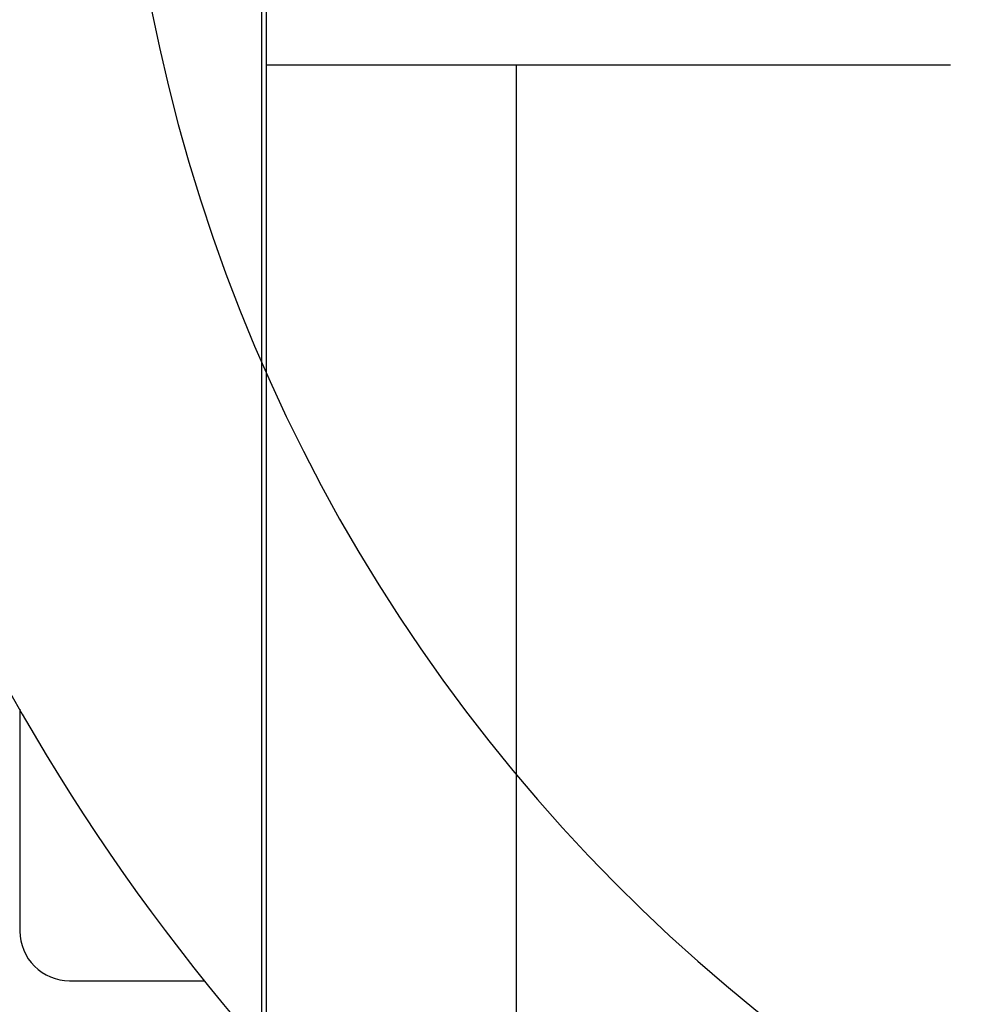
# Model space of a CAD drawing. Header units: millimetres. Extents: x 226749 to 325316, y -44191 to 40236.
# Tile 143 of 164: x 294300 to 294339, y 13098 to 13137. Entities that reach past the tile are written whole.
import ezdxf

# ---------------------------------------------------------------- set-up
doc = ezdxf.new("R2010")
doc.units = ezdxf.units.MM
doc.header["$LTSCALE"] = 100
doc.layers.add('K_URZĄDZENIA', color=4, linetype='Continuous')

# ---------------------------------------------------------------- blocks, each defined once
blk = doc.blocks.new('ZBIORNIK_RZUT')
at = {"layer": 'K_URZĄDZENIA'}
for p, q in [((149075.364, 96697.028), (149075.364, 96702.456)), ((149064.421, 96695.028), (149073.364, 96695.028))]:
    blk.add_line(p, q, dxfattribs=at)
for centre, radius, start, end in [((149022.864, 96768.028), 84, 275.80773, 84.19227), ((149022.864, 96768.028), 69, 277.07615, 82.92385), ((149073.364, 96697.028), 2, 270, 0)]:
    blk.add_arc(centre, radius, start, end, dxfattribs=at)

msp = doc.modelspace()

# ---------------------------------------------------------------- linework, layer by layer
at = {"color": 7, "linetype": 'Continuous'}
for p, q in [((294309.773, 12692.501), (294309.773, 13152.501)), ((294309.961, 12695.575), (294309.961, 13149.426)), ((294309.961, 13135.651), (294337.531, 13135.651)), ((294320.039, 12709.351), (294320.039, 13135.651))]:
    msp.add_line(p, q, dxfattribs=at)

# ---------------------------------------------------------------- block references
at = {"layer": 'K_URZĄDZENIA', "rotation": 270}
msp.add_blockref('ZBIORNIK_RZUT', (197604.999, 162174.098), dxfattribs=at)

doc.saveas('drawing.dxf')
